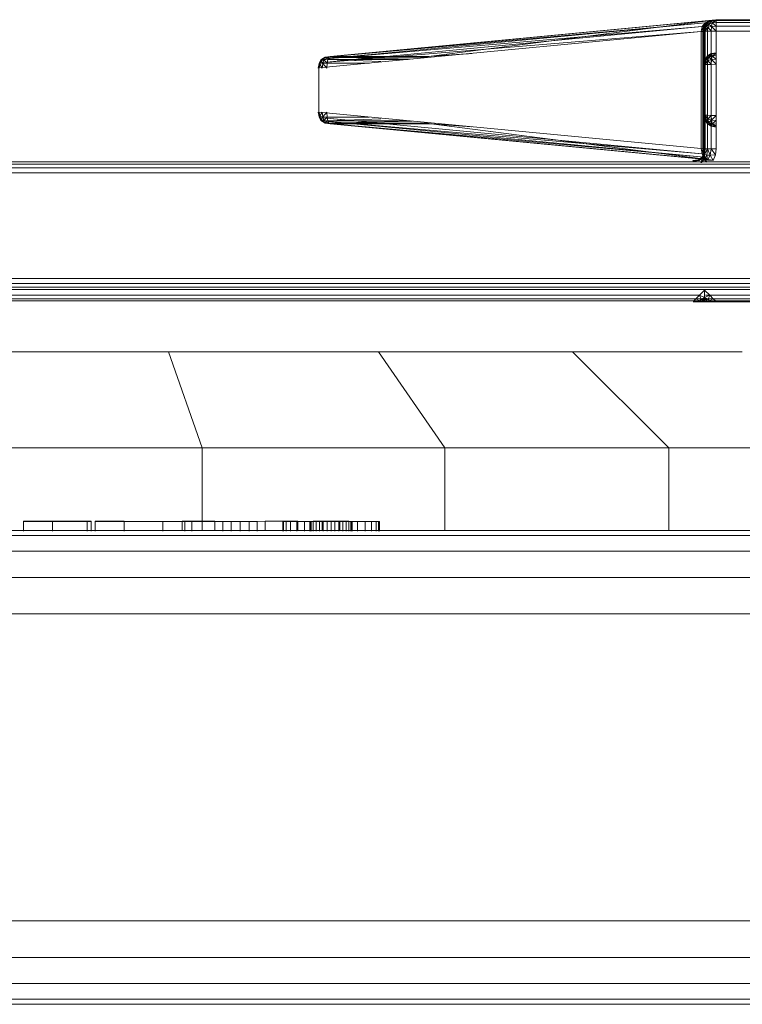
# Model space of a CAD drawing. Header units: millimetres. Extents: x 1 to 3476, y -521 to 159.
# Tile 18 of 130: x 459 to 496, y 108 to 159. Entities that reach past the tile are written whole.
import ezdxf

# ---------------------------------------------------------------- set-up
doc = ezdxf.new("R2010")
doc.units = ezdxf.units.MM
doc.layers.add('VG491211CA_dwg', color=8, linetype='Continuous', lineweight=9)
doc.layers.add('VL414112', color=221, linetype='Continuous', lineweight=9)

# ---------------------------------------------------------------- blocks, each defined once
blk = doc.blocks.new('VG491211CA_dwg-300031-Południe')
at = {"color": 18, "lineweight": 9}
for p, q in [((494.455, 158.957), (474.569, 157.068)), ((474.822, 157.104), (494.776, 159.001)), ((494.793, 159.001), (474.823, 157.104)), ((494.455, 158.957), (474.823, 157.104)), ((494.793, 159.001), (480.042, 157.109)), ((494.776, 159.001), (480.049, 157.109)), ((494.455, 158.957), (494.215, 158.839)), ((494.455, 158.957), (494.238, 158.823)), ((494.475, 158.95), (494.238, 158.823)), ((494.475, 158.95), (494.261, 158.807)), ((494.53, 158.964), (494.302, 158.829)), ((494.302, 158.829), (494.475, 158.95)), ((494.343, 158.851), (494.53, 158.964)), ((494.343, 158.852), (494.53, 158.964)), ((494.53, 158.964), (494.362, 158.833)), ((494.793, 159.001), (494.455, 158.957)), ((494.475, 158.95), (494.455, 158.957)), ((494.793, 159.001), (494.475, 158.95)), ((494.53, 158.964), (494.475, 158.95)), ((494.53, 158.964), (494.793, 159.002)), ((494.53, 158.964), (494.793, 159.001)), ((494.549, 158.927), (494.53, 158.964)), ((494.793, 159.002), (494.549, 158.927)), ((494.793, 158.964), (494.549, 158.927)), ((494.793, 158.964), (494.587, 158.833)), ((506.919, 159.002), (494.776, 159.001)), ((494.793, 158.964), (494.793, 159.002)), ((494.793, 159.001), (506.919, 159.002)), ((506.919, 159.002), (494.793, 159.002)), ((494.793, 158.852), (494.793, 158.964)), ((506.919, 158.964), (494.793, 158.964)), ((474.278, 156.769), (494.07, 158.649)), ((474.387, 156.956), (494.215, 158.839)), ((474.387, 156.956), (494.07, 158.649)), ((494.215, 158.839), (474.569, 157.068)), ((494.07, 158.649), (494.022, 158.385)), ((494.215, 158.839), (494.07, 158.649)), ((494.07, 158.649), (494.129, 158.653)), ((494.07, 158.649), (494.097, 158.392)), ((494.129, 158.653), (494.097, 158.392)), ((494.215, 158.839), (494.129, 158.653)), ((494.238, 158.823), (494.129, 158.653)), ((494.129, 158.653), (494.178, 158.655)), ((494.129, 158.653), (494.15, 158.397)), ((494.15, 158.397), (494.209, 158.66)), ((494.15, 158.397), (494.178, 158.655)), ((494.178, 158.655), (494.302, 158.829)), ((494.238, 158.823), (494.178, 158.655)), ((494.178, 158.655), (494.261, 158.807)), ((494.178, 158.655), (494.209, 158.66)), ((494.182, 158.401), (494.23, 158.664)), ((494.182, 158.401), (494.209, 158.66)), ((494.193, 158.402), (494.23, 158.664)), ((494.23, 158.664), (494.193, 158.402)), ((494.193, 158.402), (494.268, 158.645)), ((494.209, 158.66), (494.343, 158.851)), ((494.209, 158.66), (494.302, 158.829)), ((494.209, 158.66), (494.23, 158.664)), ((494.215, 158.839), (494.238, 158.823)), ((494.343, 158.852), (494.23, 158.664)), ((494.23, 158.664), (494.343, 158.851)), ((494.23, 158.664), (494.362, 158.833)), ((494.23, 158.664), (494.268, 158.645)), ((494.268, 158.645), (494.23, 158.402)), ((494.23, 158.402), (494.362, 158.608)), ((494.238, 158.823), (494.261, 158.807)), ((494.261, 158.807), (494.302, 158.829)), ((494.362, 158.833), (494.268, 158.645)), ((494.268, 158.645), (494.418, 158.777)), ((494.268, 158.645), (494.362, 158.608)), ((494.302, 158.829), (494.343, 158.851)), ((494.362, 158.833), (494.343, 158.852)), ((494.362, 158.608), (494.343, 158.402)), ((494.549, 158.927), (494.362, 158.833)), ((494.418, 158.777), (494.362, 158.833)), ((494.418, 158.777), (494.362, 158.608)), ((494.362, 158.608), (494.549, 158.645)), ((494.53, 158.402), (494.362, 158.608)), ((494.549, 158.927), (494.418, 158.777)), ((494.587, 158.833), (494.418, 158.777)), ((494.549, 158.645), (494.418, 158.777)), ((494.53, 158.402), (494.549, 158.645)), ((494.587, 158.833), (494.549, 158.927)), ((494.549, 158.645), (494.587, 158.833)), ((494.549, 158.645), (494.793, 158.664)), ((494.793, 158.402), (494.549, 158.645)), ((494.793, 158.852), (494.587, 158.833)), ((494.793, 158.664), (494.587, 158.833)), ((494.793, 158.664), (494.793, 158.852)), ((506.919, 158.852), (494.793, 158.852)), ((494.793, 158.402), (494.793, 158.664)), ((494.793, 158.664), (506.919, 158.664)), ((474.242, 156.507), (494.022, 158.385)), ((474.278, 156.769), (494.022, 158.385)), ((494.022, 158.385), (494.097, 158.392)), ((494.022, 158.385), (494.022, 152.332)), ((494.097, 158.392), (494.15, 158.397)), ((494.097, 158.392), (494.097, 152.325)), ((494.15, 158.397), (494.182, 158.401)), ((494.15, 152.32), (494.15, 158.397)), ((494.182, 158.401), (494.193, 158.402)), ((494.182, 152.317), (494.182, 158.401)), ((494.193, 158.402), (494.23, 158.402)), ((494.193, 152.316), (494.193, 158.402)), ((494.193, 158.402), (494.193, 152.316)), ((494.23, 158.402), (494.343, 158.402)), ((494.23, 158.402), (494.23, 152.316)), ((494.343, 158.402), (494.53, 158.402)), ((494.343, 158.402), (494.343, 152.316)), ((494.53, 158.402), (494.793, 158.402)), ((494.53, 152.316), (494.53, 158.402)), ((494.793, 152.316), (494.793, 158.402)), ((494.793, 158.402), (506.919, 158.402)), ((474.345, 156.932), (474.244, 156.744)), ((474.245, 156.744), (474.346, 156.932)), ((477.448, 157.071), (474.277, 156.769)), ((477.448, 157.029), (474.277, 156.769)), ((474.386, 156.956), (474.277, 156.769)), ((474.277, 156.769), (474.345, 156.932)), ((474.278, 156.769), (474.387, 156.956)), ((474.278, 156.769), (474.346, 156.932)), ((474.568, 157.068), (474.345, 156.932)), ((474.516, 157.024), (474.345, 156.932)), ((474.345, 156.932), (474.386, 156.956)), ((474.352, 156.871), (474.345, 156.932)), ((474.569, 157.068), (474.346, 156.932)), ((474.346, 156.932), (474.517, 157.024)), ((474.346, 156.932), (474.387, 156.956)), ((474.353, 156.871), (474.346, 156.932)), ((474.516, 157.024), (474.352, 156.871)), ((474.352, 156.871), (474.499, 156.926)), ((474.517, 157.024), (474.353, 156.871)), ((474.5, 156.926), (474.353, 156.871)), ((475.953, 157.105), (474.386, 156.956)), ((476.119, 157.105), (474.386, 156.956)), ((474.386, 156.956), (474.568, 157.068)), ((474.569, 157.068), (474.387, 156.956)), ((474.436, 156.736), (474.499, 156.926)), ((474.5, 156.926), (474.437, 156.736)), ((474.747, 157.061), (474.499, 156.926)), ((474.499, 156.926), (474.516, 157.024)), ((474.499, 156.926), (474.694, 156.944)), ((474.661, 156.754), (474.499, 156.926)), ((474.748, 157.061), (474.5, 156.926)), ((474.517, 157.024), (474.5, 156.926)), ((474.695, 156.944), (474.5, 156.926)), ((474.662, 156.754), (474.5, 156.926)), ((474.822, 157.104), (474.516, 157.024)), ((474.516, 157.024), (474.568, 157.068)), ((474.747, 157.061), (474.516, 157.024)), ((474.823, 157.104), (474.517, 157.024)), ((474.569, 157.068), (474.517, 157.024)), ((474.517, 157.024), (474.748, 157.061)), ((474.568, 157.068), (474.822, 157.104)), ((474.823, 157.104), (474.569, 157.068)), ((474.694, 156.944), (474.661, 156.754)), ((474.662, 156.754), (474.695, 156.944)), ((474.747, 157.061), (474.694, 156.944)), ((474.694, 156.944), (478.858, 156.945)), ((474.694, 156.944), (477.448, 156.843)), ((474.695, 156.944), (474.748, 157.061)), ((478.858, 156.945), (474.695, 156.944)), ((477.448, 156.843), (474.695, 156.944)), ((479.057, 156.964), (474.747, 157.061)), ((474.748, 157.061), (474.823, 157.104)), ((474.748, 157.061), (479.948, 157.064)), ((474.748, 157.061), (479.056, 156.964)), ((480.049, 157.109), (474.822, 157.104)), ((474.823, 157.104), (480.042, 157.109)), ((474.823, 157.104), (479.948, 157.064)), ((480.042, 157.109), (482.151, 157.258)), ((480.042, 157.109), (481.986, 157.242)), ((482.133, 157.256), (480.049, 157.109)), ((481.97, 157.241), (480.049, 157.109)), ((494.193, 156.685), (494.23, 156.948)), ((494.23, 156.948), (494.193, 156.685)), ((494.193, 156.685), (494.268, 156.93)), ((494.193, 156.685), (494.268, 156.93)), ((494.23, 156.948), (494.343, 157.137)), ((494.343, 157.137), (494.23, 156.948)), ((494.23, 156.948), (494.361, 157.119)), ((494.23, 156.948), (494.361, 157.119)), ((494.268, 156.93), (494.23, 156.948)), ((494.23, 156.948), (494.268, 156.93)), ((494.23, 156.685), (494.268, 156.93)), ((494.268, 156.93), (494.23, 156.685)), ((494.268, 156.93), (494.361, 157.119)), ((494.361, 157.119), (494.268, 156.93)), ((494.268, 156.93), (494.418, 157.064)), ((494.268, 156.93), (494.418, 157.064)), ((494.361, 156.894), (494.268, 156.93)), ((494.268, 156.93), (494.361, 156.894)), ((494.53, 157.254), (494.343, 157.137)), ((494.343, 157.137), (494.53, 157.254)), ((494.343, 157.137), (494.361, 157.119)), ((494.361, 157.119), (494.343, 157.137)), ((494.53, 157.254), (494.361, 157.119)), ((494.53, 157.254), (494.361, 157.119)), ((494.549, 157.216), (494.361, 157.119)), ((494.361, 157.119), (494.549, 157.216)), ((494.361, 157.119), (494.418, 157.064)), ((494.418, 157.064), (494.361, 157.119)), ((494.418, 157.064), (494.361, 156.894)), ((494.361, 156.894), (494.418, 157.064)), ((494.361, 156.894), (494.549, 156.935)), ((494.549, 156.935), (494.361, 156.894)), ((494.549, 157.216), (494.418, 157.064)), ((494.549, 157.216), (494.418, 157.064)), ((494.586, 157.123), (494.418, 157.064)), ((494.418, 157.064), (494.586, 157.123)), ((494.549, 156.935), (494.418, 157.064)), ((494.549, 156.935), (494.418, 157.064)), ((494.793, 157.296), (494.53, 157.254)), ((494.53, 157.254), (494.793, 157.296)), ((494.549, 157.216), (494.53, 157.254)), ((494.53, 157.254), (494.549, 157.216)), ((494.53, 156.691), (494.549, 156.935)), ((494.549, 156.935), (494.53, 156.691)), ((494.793, 157.296), (494.549, 157.216)), ((494.793, 157.296), (494.549, 157.216)), ((494.793, 157.259), (494.549, 157.216)), ((494.549, 157.216), (494.793, 157.259)), ((494.586, 157.123), (494.549, 157.216)), ((494.549, 157.216), (494.586, 157.123)), ((494.549, 156.935), (494.586, 157.123)), ((494.586, 157.123), (494.549, 156.935)), ((494.549, 156.935), (494.793, 156.959)), ((494.793, 156.959), (494.549, 156.935)), ((494.793, 156.696), (494.549, 156.935)), ((494.793, 156.696), (494.549, 156.935)), ((494.793, 157.259), (494.586, 157.123)), ((494.793, 157.259), (494.586, 157.123)), ((494.793, 157.146), (494.586, 157.123)), ((494.586, 157.123), (494.793, 157.146)), ((494.793, 156.959), (494.586, 157.123)), ((494.793, 156.959), (494.586, 157.123)), ((474.244, 156.744), (474.202, 156.5)), ((474.202, 156.5), (474.281, 156.701)), ((474.203, 156.5), (474.245, 156.744)), ((474.203, 156.5), (474.282, 156.701)), ((474.277, 156.769), (474.24, 156.507)), ((474.24, 156.507), (474.244, 156.744)), ((474.242, 156.507), (474.278, 156.769)), ((474.242, 156.507), (474.245, 156.744)), ((474.242, 154.21), (474.242, 156.507)), ((474.244, 156.744), (474.352, 156.871)), ((474.277, 156.769), (474.244, 156.744)), ((474.244, 156.744), (474.281, 156.701)), ((474.245, 156.744), (474.353, 156.871)), ((474.245, 156.744), (474.278, 156.769)), ((474.282, 156.701), (474.245, 156.744)), ((474.257, 156.495), (474.281, 156.701)), ((474.282, 156.701), (474.259, 156.495)), ((474.281, 156.701), (474.352, 156.871)), ((474.281, 156.701), (474.436, 156.736)), ((474.407, 156.492), (474.281, 156.701)), ((474.353, 156.871), (474.282, 156.701)), ((474.437, 156.736), (474.282, 156.701)), ((474.408, 156.492), (474.282, 156.701)), ((474.436, 156.736), (474.352, 156.871)), ((474.437, 156.736), (474.353, 156.871)), ((474.407, 156.492), (474.436, 156.736)), ((474.437, 156.736), (474.408, 156.492)), ((474.436, 156.736), (474.661, 156.754)), ((474.651, 156.491), (474.436, 156.736)), ((474.662, 156.754), (474.437, 156.736)), ((474.652, 156.491), (474.437, 156.736)), ((474.651, 156.491), (474.661, 156.754)), ((474.662, 156.754), (474.652, 156.491)), ((474.661, 156.754), (476.848, 156.754)), ((476.847, 156.754), (474.662, 156.754)), ((494.23, 156.685), (494.193, 156.685)), ((494.193, 156.685), (494.23, 156.685)), ((494.193, 154.06), (494.193, 156.685)), ((494.193, 156.685), (494.193, 154.06)), ((494.23, 156.685), (494.361, 156.894)), ((494.23, 156.685), (494.361, 156.894)), ((494.343, 156.687), (494.23, 156.685)), ((494.23, 156.685), (494.343, 156.687)), ((494.23, 154.059), (494.23, 156.685)), ((494.23, 156.685), (494.23, 154.059)), ((494.361, 156.894), (494.343, 156.687)), ((494.343, 156.687), (494.361, 156.894)), ((494.343, 156.687), (494.53, 156.691)), ((494.53, 156.691), (494.343, 156.687)), ((494.343, 156.687), (494.343, 154.057)), ((494.343, 154.057), (494.343, 156.687)), ((494.53, 156.691), (494.361, 156.894)), ((494.53, 156.691), (494.361, 156.894)), ((494.53, 156.691), (494.793, 156.696)), ((494.793, 156.696), (494.53, 156.691)), ((494.53, 154.053), (494.53, 156.691)), ((494.53, 156.691), (494.53, 154.053)), ((474.202, 154.217), (474.281, 154.016)), ((474.202, 154.217), (474.244, 153.973)), ((474.245, 153.973), (474.203, 154.217)), ((474.203, 154.217), (474.282, 154.016)), ((474.24, 154.21), (474.244, 153.973)), ((474.24, 154.21), (474.277, 153.948)), ((474.278, 153.948), (474.242, 154.21)), ((474.242, 154.21), (474.245, 153.973)), ((494.022, 152.332), (474.242, 154.21)), ((474.281, 154.016), (474.244, 153.973)), ((474.244, 153.973), (474.352, 153.846)), ((474.244, 153.973), (474.345, 153.785)), ((474.244, 153.973), (474.277, 153.948)), ((474.245, 153.973), (474.282, 154.016)), ((474.346, 153.785), (474.245, 153.973)), ((474.245, 153.973), (474.353, 153.846)), ((474.278, 153.948), (474.245, 153.973)), ((474.281, 154.016), (474.257, 154.222)), ((474.259, 154.222), (474.282, 154.016)), ((474.277, 153.948), (474.345, 153.785)), ((474.277, 153.948), (474.386, 153.761)), ((474.277, 153.948), (477.448, 153.646)), ((474.387, 153.761), (474.278, 153.948)), ((474.278, 153.948), (474.346, 153.785)), ((494.06, 152.069), (474.278, 153.948)), ((474.407, 154.225), (474.281, 154.016)), ((474.352, 153.846), (474.281, 154.016)), ((474.436, 153.981), (474.281, 154.016)), ((474.408, 154.225), (474.282, 154.016)), ((474.282, 154.016), (474.353, 153.846)), ((474.282, 154.016), (474.437, 153.981)), ((474.345, 153.785), (474.352, 153.846)), ((474.353, 153.846), (474.346, 153.785)), ((474.436, 153.981), (474.352, 153.846)), ((474.516, 153.693), (474.352, 153.846)), ((474.499, 153.791), (474.352, 153.846)), ((474.437, 153.981), (474.353, 153.846)), ((474.353, 153.846), (474.5, 153.791)), ((474.517, 153.693), (474.353, 153.846)), ((474.436, 153.981), (474.407, 154.225)), ((474.408, 154.225), (474.437, 153.981)), ((474.651, 154.226), (474.436, 153.981)), ((474.499, 153.791), (474.436, 153.981)), ((474.661, 153.963), (474.436, 153.981)), ((474.652, 154.226), (474.437, 153.981)), ((474.437, 153.981), (474.5, 153.791)), ((474.437, 153.981), (474.662, 153.963)), ((474.661, 153.963), (474.499, 153.791)), ((474.662, 153.963), (474.5, 153.791)), ((474.661, 153.963), (474.651, 154.226)), ((474.652, 154.226), (474.662, 153.963)), ((476.847, 153.963), (474.661, 153.963)), ((474.661, 153.963), (474.694, 153.773)), ((474.662, 153.963), (476.847, 153.963)), ((474.695, 153.773), (474.662, 153.963)), ((477.448, 153.874), (474.694, 153.773)), ((474.695, 153.773), (477.448, 153.874)), ((494.23, 153.796), (494.193, 154.06)), ((494.193, 154.06), (494.268, 153.815)), ((494.193, 154.06), (494.23, 154.059)), ((494.23, 154.059), (494.193, 154.06)), ((494.193, 154.06), (494.268, 153.815)), ((494.193, 154.06), (494.23, 153.796)), ((494.268, 153.815), (494.23, 154.059)), ((494.23, 154.059), (494.361, 153.85)), ((494.23, 154.059), (494.343, 154.057)), ((494.343, 154.057), (494.23, 154.059)), ((494.23, 154.059), (494.361, 153.85)), ((494.23, 154.059), (494.268, 153.815)), ((494.268, 153.815), (494.361, 153.85)), ((494.361, 153.85), (494.268, 153.815)), ((494.53, 154.053), (494.343, 154.057)), ((494.343, 154.057), (494.361, 153.85)), ((494.361, 153.85), (494.343, 154.057)), ((494.343, 154.057), (494.53, 154.053)), ((494.53, 154.053), (494.361, 153.85)), ((494.53, 154.053), (494.361, 153.85)), ((494.549, 153.809), (494.361, 153.85)), ((494.361, 153.85), (494.418, 153.68)), ((494.418, 153.68), (494.361, 153.85)), ((494.361, 153.85), (494.549, 153.809)), ((494.549, 153.809), (494.53, 154.053)), ((494.793, 154.048), (494.53, 154.053)), ((494.53, 154.053), (494.549, 153.809)), ((494.53, 154.053), (494.793, 154.048)), ((494.793, 154.048), (494.549, 153.809)), ((494.793, 154.048), (494.549, 153.809)), ((474.386, 153.761), (474.345, 153.785)), ((474.345, 153.785), (474.516, 153.693)), ((474.568, 153.649), (474.345, 153.785)), ((474.346, 153.785), (474.387, 153.761)), ((474.517, 153.693), (474.346, 153.785)), ((474.569, 153.649), (474.346, 153.785)), ((474.568, 153.649), (474.386, 153.761)), ((474.386, 153.761), (475.953, 153.612)), ((474.386, 153.761), (476.119, 153.612)), ((494.176, 151.882), (474.387, 153.761)), ((474.387, 153.761), (474.569, 153.649)), ((494.06, 152.069), (474.387, 153.761)), ((474.516, 153.693), (474.499, 153.791)), ((474.747, 153.656), (474.499, 153.791)), ((474.694, 153.773), (474.499, 153.791)), ((474.5, 153.791), (474.517, 153.693)), ((474.5, 153.791), (474.695, 153.773)), ((474.748, 153.656), (474.5, 153.791)), ((474.516, 153.693), (474.747, 153.656)), ((474.568, 153.649), (474.516, 153.693)), ((474.822, 153.613), (474.516, 153.693)), ((474.517, 153.693), (474.569, 153.649)), ((474.748, 153.656), (474.517, 153.693)), ((474.823, 153.613), (474.517, 153.693)), ((474.822, 153.613), (474.568, 153.649)), ((474.569, 153.649), (494.176, 151.882)), ((474.569, 153.649), (494.37, 151.769)), ((474.569, 153.649), (474.823, 153.613)), ((478.858, 153.772), (474.694, 153.773)), ((474.694, 153.773), (474.747, 153.656)), ((474.748, 153.656), (474.695, 153.773)), ((474.695, 153.773), (478.858, 153.772)), ((474.747, 153.656), (479.057, 153.753)), ((479.056, 153.753), (474.748, 153.656)), ((479.948, 153.653), (474.748, 153.656)), ((474.823, 153.613), (474.748, 153.656)), ((494.624, 151.731), (474.822, 153.613)), ((474.822, 153.613), (480.049, 153.608)), ((479.948, 153.653), (474.823, 153.613)), ((480.042, 153.608), (474.823, 153.613)), ((474.823, 153.613), (494.64, 151.731)), ((482.152, 153.459), (480.042, 153.608)), ((494.64, 151.731), (480.042, 153.608)), ((480.049, 153.608), (482.134, 153.461)), ((494.624, 151.731), (480.049, 153.608)), ((494.23, 153.796), (494.268, 153.815)), ((494.268, 153.815), (494.23, 153.796)), ((494.343, 153.607), (494.23, 153.796)), ((494.23, 153.796), (494.361, 153.625)), ((494.23, 153.796), (494.361, 153.625)), ((494.23, 153.796), (494.343, 153.607)), ((494.361, 153.625), (494.268, 153.815)), ((494.268, 153.815), (494.418, 153.68)), ((494.268, 153.815), (494.418, 153.68)), ((494.268, 153.815), (494.361, 153.625)), ((494.343, 153.607), (494.361, 153.625)), ((494.361, 153.625), (494.343, 153.607)), ((494.53, 153.491), (494.343, 153.607)), ((494.343, 153.607), (494.53, 153.491)), ((494.361, 153.625), (494.418, 153.68)), ((494.418, 153.68), (494.361, 153.625)), ((494.549, 153.528), (494.361, 153.625)), ((494.53, 153.491), (494.361, 153.625)), ((494.361, 153.625), (494.549, 153.528)), ((494.53, 153.491), (494.361, 153.625)), ((494.549, 153.809), (494.418, 153.68)), ((494.549, 153.809), (494.418, 153.68)), ((494.418, 153.68), (494.586, 153.621)), ((494.418, 153.68), (494.586, 153.621)), ((494.549, 153.528), (494.418, 153.68)), ((494.549, 153.528), (494.418, 153.68)), ((494.549, 153.528), (494.53, 153.491)), ((494.53, 153.491), (494.549, 153.528)), ((494.793, 153.448), (494.53, 153.491)), ((494.53, 153.491), (494.793, 153.448)), ((494.586, 153.621), (494.549, 153.809)), ((494.793, 153.786), (494.549, 153.809)), ((494.549, 153.809), (494.586, 153.621)), ((494.549, 153.809), (494.793, 153.786)), ((494.586, 153.621), (494.549, 153.528)), ((494.549, 153.528), (494.586, 153.621)), ((494.793, 153.486), (494.549, 153.528)), ((494.793, 153.448), (494.549, 153.528)), ((494.549, 153.528), (494.793, 153.486)), ((494.793, 153.448), (494.549, 153.528)), ((494.793, 153.786), (494.586, 153.621)), ((494.793, 153.786), (494.586, 153.621)), ((494.586, 153.621), (494.793, 153.598)), ((494.586, 153.621), (494.793, 153.598)), ((494.793, 153.486), (494.586, 153.621)), ((494.793, 153.486), (494.586, 153.621)), ((494.022, 152.332), (494.06, 152.069)), ((494.097, 152.325), (494.022, 152.332)), ((494.097, 152.325), (494.06, 152.069)), ((494.097, 152.325), (494.137, 152.065)), ((494.15, 152.32), (494.097, 152.325)), ((494.15, 152.32), (494.137, 152.065)), ((494.146, 152.058), (494.15, 152.32)), ((494.146, 152.058), (494.182, 152.317)), ((494.155, 152.041), (494.15, 152.32)), ((494.182, 152.317), (494.15, 152.32)), ((494.193, 152.316), (494.182, 152.317)), ((493.855, 151.753), (494.043, 151.866)), ((494.043, 151.866), (493.855, 151.753)), ((494.043, 151.866), (493.885, 151.713)), ((494.077, 151.835), (493.885, 151.713)), ((493.907, 151.717), (494.043, 151.866)), ((493.907, 151.717), (494.073, 151.844)), ((494.077, 151.835), (493.993, 151.618)), ((494.026, 151.621), (494.073, 151.844)), ((494.043, 151.866), (494.146, 152.058)), ((494.155, 152.053), (494.043, 151.866)), ((494.043, 151.866), (494.155, 152.053)), ((494.192, 152.032), (494.043, 151.866)), ((494.043, 151.866), (494.077, 151.835)), ((494.073, 151.844), (494.043, 151.866)), ((494.06, 152.069), (494.176, 151.882)), ((494.137, 152.065), (494.06, 152.069)), ((494.073, 151.844), (494.146, 152.058)), ((494.073, 151.844), (494.155, 152.041)), ((494.16, 151.779), (494.073, 151.844)), ((494.192, 152.032), (494.077, 151.835)), ((494.077, 151.835), (494.193, 151.773)), ((494.137, 152.065), (494.218, 151.851)), ((494.155, 152.041), (494.137, 152.065)), ((494.137, 152.065), (494.176, 151.882)), ((494.193, 152.316), (494.146, 152.058)), ((494.146, 152.058), (494.155, 152.041)), ((494.155, 152.053), (494.146, 152.058)), ((494.23, 152.316), (494.155, 152.053)), ((494.193, 152.316), (494.155, 152.053)), ((494.155, 152.053), (494.193, 152.316)), ((494.192, 152.032), (494.155, 152.053)), ((494.16, 151.779), (494.155, 152.041)), ((494.155, 152.041), (494.218, 151.851)), ((494.218, 151.851), (494.16, 151.779)), ((494.37, 151.769), (494.176, 151.882)), ((494.176, 151.882), (494.218, 151.851)), ((494.343, 152.316), (494.192, 152.032)), ((494.23, 152.316), (494.192, 152.032)), ((494.306, 151.995), (494.192, 152.032)), ((494.192, 152.032), (494.193, 151.773)), ((494.23, 152.316), (494.193, 152.316)), ((494.306, 151.995), (494.193, 151.773)), ((494.218, 151.851), (494.303, 151.625)), ((494.218, 151.851), (494.374, 151.73)), ((494.37, 151.769), (494.218, 151.851)), ((494.343, 152.316), (494.23, 152.316)), ((494.343, 152.316), (494.306, 151.995)), ((494.477, 152.001), (494.306, 151.995)), ((494.349, 151.735), (494.306, 151.995)), ((494.477, 152.001), (494.343, 152.316)), ((494.53, 152.316), (494.343, 152.316)), ((494.349, 151.735), (494.477, 152.001)), ((494.477, 152.001), (494.53, 152.316)), ((494.755, 152.016), (494.477, 152.001)), ((494.643, 151.716), (494.477, 152.001)), ((494.755, 152.016), (494.53, 152.316)), ((494.793, 152.316), (494.53, 152.316)), ((494.643, 151.716), (494.755, 152.016)), ((494.755, 152.016), (494.793, 152.316)), ((584.793, 151.641), (323.124, 151.641)), ((584.793, 151.528), (323.124, 151.528)), ((323.124, 151.341), (584.793, 151.341)), ((493.839, 151.753), (493.576, 151.716)), ((493.576, 151.716), (493.839, 151.753)), ((493.576, 151.716), (493.614, 151.678)), ((493.614, 151.678), (493.576, 151.716)), ((493.593, 151.716), (493.855, 151.753)), ((493.855, 151.753), (493.593, 151.716)), ((493.63, 151.678), (493.593, 151.716)), ((493.593, 151.716), (493.63, 151.678)), ((493.839, 151.753), (493.614, 151.678)), ((493.614, 151.678), (493.839, 151.753)), ((493.891, 151.717), (493.614, 151.678)), ((493.63, 151.678), (493.855, 151.753)), ((493.855, 151.753), (493.63, 151.678)), ((493.63, 151.678), (493.907, 151.717)), ((493.885, 151.713), (493.63, 151.678)), ((493.869, 151.713), (493.839, 151.753)), ((493.907, 151.717), (493.855, 151.753)), ((493.855, 151.753), (493.885, 151.713)), ((493.977, 151.618), (494.176, 151.773)), ((494.193, 151.773), (493.993, 151.618)), ((494.145, 151.778), (494.01, 151.621)), ((494.026, 151.621), (494.16, 151.779)), ((494.16, 151.779), (494.303, 151.625)), ((494.349, 151.735), (494.193, 151.773)), ((494.643, 151.716), (494.349, 151.735)), ((494.37, 151.769), (494.374, 151.73)), ((323.124, 151.078), (584.793, 151.078)), ((585.393, 145.612), (322.524, 145.612)), ((584.868, 145.35), (323.049, 145.35)), ((584.493, 145.162), (323.424, 145.162)), ((493.93, 144.75), (413.986, 144.75)), ((584.268, 145.05), (456.246, 145.05)), ((493.93, 144.75), (493.743, 144.562)), ((494.193, 145.012), (493.93, 144.75)), ((493.93, 144.75), (494.193, 144.636)), ((494.193, 144.636), (493.93, 144.75)), ((493.93, 144.75), (494.007, 144.548)), ((494.193, 145.012), (494.455, 144.75)), ((494.455, 144.75), (494.193, 145.012)), ((494.193, 145.012), (494.193, 144.636)), ((494.193, 144.636), (494.455, 144.75)), ((494.455, 144.75), (494.193, 144.636)), ((507.568, 144.75), (494.239, 144.75)), ((494.239, 144.75), (507.568, 144.75)), ((494.455, 144.75), (494.378, 144.548)), ((494.455, 144.75), (494.378, 144.548)), ((494.455, 144.75), (494.643, 144.562)), ((494.643, 144.562), (494.455, 144.75)), ((494.455, 144.75), (507.257, 144.75)), ((507.257, 144.75), (494.455, 144.75)), ((493.743, 144.562), (414.174, 144.562)), ((414.286, 144.45), (493.63, 144.45)), ((493.593, 144.412), (493.893, 144.412)), ((493.743, 144.562), (493.63, 144.45)), ((493.63, 144.45), (493.931, 144.449)), ((493.63, 144.45), (493.893, 144.412)), ((493.893, 144.412), (493.63, 144.45)), ((507.569, 144.45), (493.63, 144.45)), ((507.569, 144.412), (493.63, 144.412)), ((493.743, 144.562), (494.007, 144.548)), ((493.743, 144.562), (493.931, 144.449)), ((493.931, 144.449), (493.743, 144.562)), ((493.743, 144.562), (507.569, 144.562)), ((493.931, 144.449), (493.893, 144.412)), ((493.893, 144.412), (493.931, 144.449)), ((493.893, 144.412), (494.193, 144.412)), ((494.193, 144.412), (493.893, 144.412)), ((494.007, 144.548), (493.931, 144.449)), ((493.931, 144.449), (494.007, 144.548)), ((493.931, 144.449), (494.193, 144.437)), ((493.931, 144.449), (494.193, 144.412)), ((494.193, 144.437), (493.931, 144.449)), ((494.193, 144.412), (493.931, 144.449)), ((494.007, 144.548), (494.193, 144.636)), ((494.193, 144.636), (494.007, 144.548)), ((494.193, 144.51), (494.007, 144.548)), ((494.007, 144.548), (494.193, 144.51)), ((494.007, 144.548), (494.193, 144.437)), ((494.193, 144.437), (494.007, 144.548)), ((494.193, 144.636), (494.193, 144.51)), ((494.193, 144.636), (494.378, 144.548)), ((494.378, 144.548), (494.193, 144.636)), ((494.193, 144.636), (494.193, 144.51)), ((494.378, 144.548), (494.193, 144.51)), ((494.193, 144.51), (494.378, 144.548)), ((494.193, 144.437), (494.378, 144.548)), ((494.378, 144.548), (494.193, 144.437)), ((494.193, 144.51), (494.193, 144.437)), ((494.193, 144.437), (494.193, 144.51)), ((494.193, 144.437), (494.454, 144.449)), ((494.193, 144.412), (494.454, 144.449)), ((494.454, 144.449), (494.193, 144.437)), ((494.454, 144.449), (494.193, 144.412)), ((494.193, 144.437), (494.193, 144.412)), ((494.193, 144.412), (494.193, 144.437)), ((494.193, 144.412), (494.493, 144.412)), ((494.493, 144.412), (494.193, 144.412)), ((494.238, 144.412), (507.567, 144.412)), ((494.239, 144.45), (507.569, 144.45)), ((507.569, 144.562), (494.24, 144.562)), ((494.643, 144.562), (494.378, 144.548)), ((494.378, 144.548), (494.643, 144.562)), ((494.454, 144.449), (494.378, 144.548)), ((494.378, 144.548), (494.454, 144.449)), ((494.454, 144.449), (494.643, 144.562)), ((494.643, 144.562), (494.454, 144.449)), ((494.454, 144.449), (494.755, 144.45)), ((494.755, 144.45), (494.454, 144.449)), ((494.493, 144.412), (494.454, 144.449)), ((494.454, 144.449), (494.493, 144.412)), ((494.493, 144.412), (494.755, 144.45)), ((494.755, 144.45), (494.493, 144.412)), ((494.493, 144.412), (507.219, 144.412)), ((507.219, 144.412), (494.493, 144.412)), ((494.755, 144.45), (494.643, 144.562)), ((494.643, 144.562), (494.755, 144.45)), ((507.069, 144.562), (494.643, 144.562)), ((494.643, 144.562), (507.069, 144.562)), ((494.755, 144.45), (506.957, 144.45)), ((506.957, 144.45), (494.755, 144.45)), ((455.135, 141.816), (466.45, 141.816)), ((466.45, 141.816), (477.329, 141.816)), ((466.45, 141.816), (468.2, 136.847)), ((477.329, 141.816), (487.355, 141.816)), ((477.329, 141.816), (480.762, 136.847)), ((487.355, 141.816), (496.143, 141.816)), ((487.355, 141.816), (492.34, 136.847)), ((455.135, 136.847), (468.2, 136.847)), ((468.2, 136.847), (480.762, 136.847)), ((468.2, 136.847), (468.2, 132.579)), ((480.762, 136.847), (492.34, 136.847)), ((480.762, 136.847), (480.762, 132.579)), ((492.34, 136.847), (502.488, 136.847)), ((492.34, 136.847), (492.34, 132.579)), ((903.786, 132.579), (5.067, 132.579)), ((903.786, 132.309), (5.067, 132.309)), ((5.067, 131.499), (903.786, 131.499)), ((5.067, 130.149), (903.786, 130.149)), ((5.067, 128.259), (903.786, 128.259)), ((903.786, 112.381), (5.067, 112.381)), ((903.786, 110.491), (5.067, 110.491)), ((5.067, 109.141), (903.786, 109.141)), ((5.067, 108.331), (903.786, 108.331)), ((5.067, 108.061), (903.786, 108.061))]:
    blk.add_line(p, q, dxfattribs=at)
at = {"layer": 'VL414112', "color": 18}
for p, q in [((462.453, 133.049), (458.954, 133.049)), ((458.954, 133.049), (458.954, 132.549)), ((458.954, 133.035), (458.954, 133.049)), ((458.954, 133.035), (458.954, 132.535)), ((462.453, 133.035), (458.954, 133.035)), ((460.457, 133.046), (460.457, 132.545)), ((462.453, 133.046), (460.457, 133.046)), ((460.457, 132.543), (460.457, 133.044)), ((462.257, 133.044), (460.457, 133.044)), ((460.457, 132.54), (460.457, 133.041)), ((460.457, 133.041), (462.257, 133.041)), ((460.457, 132.538), (460.457, 133.039)), ((460.457, 133.039), (462.453, 133.039)), ((462.257, 132.543), (462.257, 133.044)), ((462.257, 133.044), (462.257, 133.041)), ((462.257, 132.54), (462.257, 133.041)), ((462.453, 132.549), (462.453, 133.049)), ((462.453, 133.049), (462.453, 133.046)), ((462.453, 132.545), (462.453, 133.046)), ((462.453, 133.039), (462.453, 133.035)), ((462.453, 132.538), (462.453, 133.039)), ((462.453, 133.035), (462.453, 132.535)), ((462.656, 133.035), (462.656, 133.049)), ((462.656, 133.049), (464.158, 133.049)), ((462.656, 132.549), (462.656, 133.049)), ((466.162, 133.042), (462.656, 133.035)), ((462.656, 132.535), (462.656, 133.035)), ((464.158, 133.043), (467.302, 133.049)), ((464.158, 133.049), (464.158, 133.043)), ((464.158, 133.049), (464.158, 132.549)), ((464.158, 133.043), (464.158, 132.542)), ((466.162, 133.035), (466.162, 133.042)), ((466.162, 133.042), (466.162, 132.541)), ((467.66, 133.035), (466.162, 133.035)), ((466.162, 133.035), (466.162, 132.535)), ((467.302, 133.049), (467.16, 133.049)), ((467.16, 133.049), (468.859, 133.049)), ((467.16, 133.049), (467.16, 132.549)), ((467.302, 132.548), (467.302, 133.049)), ((470.157, 133.035), (467.66, 133.047)), ((467.66, 133.035), (467.66, 133.047)), ((467.66, 133.047), (467.66, 132.547)), ((467.66, 132.535), (467.66, 133.035)), ((468.859, 133.049), (469.277, 133.047)), ((468.859, 133.049), (468.859, 132.549)), ((469.277, 133.047), (471.041, 133.047)), ((469.277, 132.547), (469.277, 133.047)), ((469.697, 133.045), (469.697, 132.544)), ((469.697, 133.045), (470.626, 133.045)), ((470.161, 133.042), (469.697, 133.045)), ((470.157, 133.035), (473.157, 133.049)), ((470.157, 132.535), (470.157, 133.035)), ((470.626, 133.045), (470.161, 133.042)), ((470.161, 132.542), (470.161, 133.042)), ((470.626, 133.045), (470.626, 132.544)), ((471.459, 133.049), (471.041, 133.047)), ((471.041, 132.547), (471.041, 133.047)), ((471.459, 132.549), (471.459, 133.049)), ((471.459, 133.049), (473.157, 133.049)), ((472.368, 133.043), (472.41, 133.044)), ((472.368, 133.043), (472.368, 132.543)), ((472.368, 133.035), (472.368, 133.043)), ((473.769, 133.035), (472.368, 133.035)), ((472.368, 133.035), (472.368, 132.535)), ((472.543, 133.045), (472.41, 133.044)), ((472.41, 133.044), (472.41, 132.544)), ((472.775, 133.047), (472.543, 133.045)), ((472.543, 133.045), (472.543, 132.545)), ((473.1, 133.048), (472.775, 133.047)), ((472.775, 133.047), (472.775, 132.546)), ((473.5, 133.048), (473.1, 133.048)), ((473.1, 133.048), (473.1, 132.547)), ((473.157, 133.049), (473.157, 132.549)), ((473.948, 133.049), (473.5, 133.048)), ((473.5, 133.048), (473.5, 132.548)), ((473.769, 133.043), (473.787, 133.044)), ((473.769, 132.543), (473.769, 133.043)), ((473.769, 133.035), (473.769, 133.043)), ((473.769, 132.535), (473.769, 133.035)), ((473.787, 132.543), (473.787, 133.044)), ((473.787, 133.044), (473.846, 133.044)), ((473.846, 133.044), (473.948, 133.045)), ((473.846, 132.544), (473.846, 133.044)), ((474.413, 133.049), (473.948, 133.049)), ((473.948, 133.049), (473.948, 132.549)), ((473.948, 132.544), (473.948, 133.045)), ((473.948, 133.045), (474.091, 133.045)), ((474.091, 132.545), (474.091, 133.045)), ((474.091, 133.045), (474.266, 133.045)), ((474.266, 133.045), (474.463, 133.046)), ((474.266, 132.545), (474.266, 133.045)), ((474.868, 133.049), (474.413, 133.049)), ((474.413, 133.049), (474.413, 132.549)), ((474.463, 132.545), (474.463, 133.046)), ((474.463, 133.046), (474.668, 133.046)), ((474.668, 132.545), (474.668, 133.046)), ((474.668, 133.046), (474.868, 133.046)), ((475.324, 133.049), (474.868, 133.049)), ((474.868, 133.049), (474.868, 132.549)), ((474.868, 132.545), (474.868, 133.046)), ((474.868, 133.046), (475.069, 133.046)), ((475.069, 132.545), (475.069, 133.046)), ((475.069, 133.046), (475.273, 133.046)), ((475.273, 132.545), (475.273, 133.046)), ((475.273, 133.046), (475.47, 133.045)), ((475.789, 133.049), (475.324, 133.049)), ((475.324, 133.049), (475.324, 132.549)), ((475.47, 132.545), (475.47, 133.045)), ((475.47, 133.045), (475.646, 133.045)), ((475.646, 132.545), (475.646, 133.045)), ((475.646, 133.045), (475.789, 133.045)), ((476.237, 133.048), (475.789, 133.049)), ((475.789, 133.049), (475.789, 132.549)), ((475.789, 132.544), (475.789, 133.045)), ((475.789, 133.045), (475.891, 133.044)), ((475.891, 132.544), (475.891, 133.044)), ((475.891, 133.044), (475.95, 133.044)), ((475.968, 133.043), (475.95, 133.044)), ((475.95, 132.543), (475.95, 133.044)), ((475.968, 133.035), (475.968, 133.043)), ((475.968, 133.043), (475.968, 132.543)), ((477.369, 133.035), (475.968, 133.035)), ((475.968, 132.535), (475.968, 133.035)), ((476.637, 133.048), (476.237, 133.048)), ((476.237, 133.048), (476.237, 132.548)), ((476.961, 133.047), (476.637, 133.048)), ((476.637, 133.048), (476.637, 132.547)), ((477.193, 133.045), (476.961, 133.047)), ((476.961, 133.047), (476.961, 132.546)), ((477.327, 133.044), (477.193, 133.045)), ((477.193, 133.045), (477.193, 132.545)), ((477.327, 133.044), (477.369, 133.043)), ((477.327, 133.044), (477.327, 132.544)), ((477.369, 133.035), (477.369, 133.043)), ((477.369, 133.043), (477.369, 132.543)), ((477.369, 132.535), (477.369, 133.035))]:
    blk.add_line(p, q, dxfattribs=at)

msp = doc.modelspace()

# ---------------------------------------------------------------- block references
at = {"layer": 'VG491211CA_dwg', "color": 18}
msp.add_blockref('VG491211CA_dwg-300031-Południe', (0, 0), dxfattribs=at)

doc.saveas('drawing.dxf')
